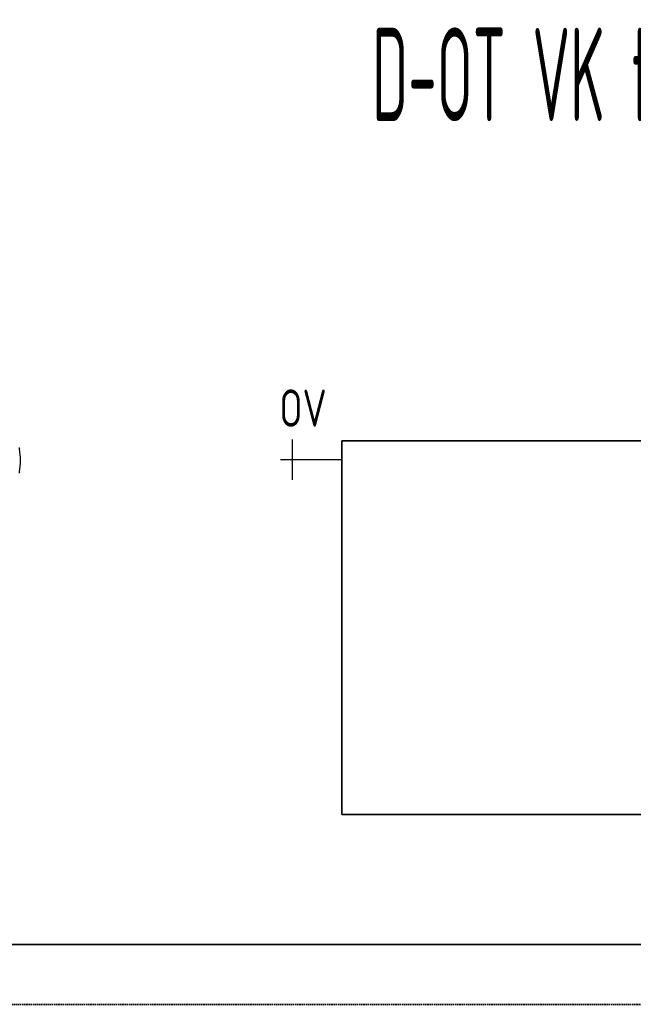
# Model space of a CAD drawing. Header units: millimetres. Extents: x 17747 to 112039, y -74980 to 446921.
# Tile 62 of 256: x 41326 to 42149, y -71859 to -70541. Entities that reach past the tile are written whole.
import ezdxf
from ezdxf.enums import TextEntityAlignment as Align

# ---------------------------------------------------------------- set-up
doc = ezdxf.new("R2010")
doc.units = ezdxf.units.MM
doc.linetypes.add('VERDECKT', pattern=[9.525, 6.35, -3.175])
for name, color, linetype, lineweight in [('JS_VYT_POPIS - OBECNĚ', 7, 'Continuous', 5), ('UT_SCHÉMA_POPIS', 7, 'VERDECKT', 5), ('UT_SCHÉMA_PŘÍVOD', 10, 'Continuous', 35), ('UT_SCHÉMA_SYMBOLY', 7, 'Continuous', 25), ('UT_SCHÉMA_ZPÁTEČKA', 172, 'VERDECKT', 35), ('UT_ZAŘÍZENÍ - OT', 3, 'Continuous', 35)]:
    doc.layers.add(name, color=color, linetype=linetype, lineweight=lineweight)
doc.styles.add('ISO 2.5', font='isocp.shx', dxfattribs={"width": 0.8, "height": 2.5})
doc.styles.add('VZT_POPIS', font='isocp.shx', dxfattribs={"width": 0.6, "height": 125})

msp = doc.modelspace()

# ---------------------------------------------------------------- linework, layer by layer
at = {"color": 0, "linetype": 'Continuous'}
for centre, radius, start, end in [((41325.2, -71115.9), 1.3, 7.906, 79.4371), ((41215.5, -71131.1), 112, 352.094, 7.906), ((41325.2, -71146.3), 1.3, 280.5629, 352.094)]:
    msp.add_arc(centre, radius, start, end, dxfattribs=at)
at = {"layer": 'UT_SCHÉMA_PŘÍVOD'}
msp.add_line((38957.9, -71779.3), (45782.9, -71779.3), dxfattribs=at)
at = {"layer": 'UT_SCHÉMA_SYMBOLY'}
for p, q in [((41692, -71157.1), (41692, -71103.1)), ((41676, -71130.1), (41757.9, -71130.1))]:
    msp.add_line(p, q, dxfattribs=at)
at = {"layer": 'UT_SCHÉMA_ZPÁTEČKA', "ltscale": 0.3}
msp.add_line((38877.9, -71859.3), (46332.9, -71859.3), dxfattribs=at)
at = {"layer": 'UT_ZAŘÍZENÍ - OT', "linetype": 'Continuous'}
for p, q in [((42957.9, -71105.1), (41757.9, -71105.1)), ((41757.9, -71105.1), (41757.9, -71605.1)), ((41757.9, -71605.1), (42957.9, -71605.1))]:
    msp.add_line(p, q, dxfattribs=at)

# ---------------------------------------------------------------- texts
at = {"layer": 'JS_VYT_POPIS - OBECNĚ', "style": 'VZT_POPIS', "width": 0.5}
msp.add_text('D-OT VK typ 22 - 1200*500 mm', height=125, dxfattribs=at).set_placement((42357.9, -70614.5), align=Align.MIDDLE_CENTER)
at = {"layer": 'UT_SCHÉMA_POPIS', "style": 'ISO 2.5', "width": 0.8}
msp.add_text('OV', height=50, dxfattribs=at).set_placement((41674.5, -71061.2), align=Align.MIDDLE_LEFT)

doc.saveas('drawing.dxf')
